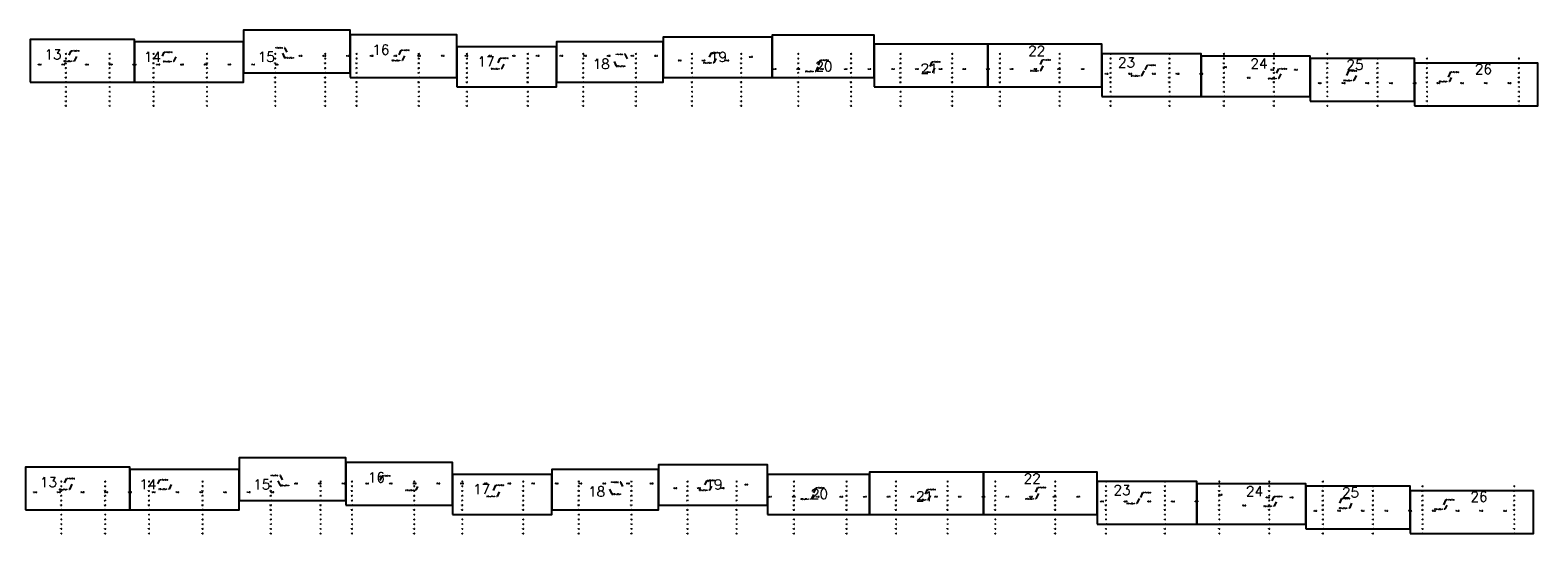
# Model space of a CAD drawing. Extents: x 137283 to 420079, y 25315 to 147659.
# Tile 2 of 10: x 164177 to 195977, y 25710 to 36340. Entities that reach past the tile are written whole.
import ezdxf
from ezdxf.enums import TextEntityAlignment as Align

# ---------------------------------------------------------------- set-up
doc = ezdxf.new("R2010")
doc.units = 0
doc.header["$MEASUREMENT"] = 0
doc.layers.add('mview-prof', color=2, linetype='Continuous', plot=False)
doc.layers.add('st-prof', color=5, linetype='Continuous')
doc.styles.add('Annotation', font='romans.shx', dxfattribs={"oblique": 12})
doc.styles.add('L140', font='ROMANSM.shx', dxfattribs={"height": 7})
doc.dimstyles.new('HDL', dxfattribs={"dimtxt": 0.1, "dimasz": 0.1875, "dimexe": 0.0625, "dimexo": 0.0625, "dimgap": 0.0625, "dimtad": 1, "dimzin": 0, "dimdsep": 46, "dimtxsty": 'Annotation', "dimcen": 0.09, "dimclrd": 256, "dimclre": 256, "dimclrt": 2, "dimadec": 0, "dimazin": 0, "dimtfac": 1, "dimtmove": 0, "dimatfit": 3, "dimfxl": 1, "dimtolj": 1, "dimtzin": 0, "dimlwd": -1, "dimlwe": -1, "dimarcsym": 0})

msp = doc.modelspace()

# ---------------------------------------------------------------- linework, layer by layer
at = {"layer": 'mview-prof', "flags": 128}
for points in [[(168677, 35440), (170927, 35440), (170927, 36340), (168677, 36340)], [(164177, 35240), (166377, 35240), (166377, 36140), (164177, 36140)], [(166377, 35240), (168677, 35240), (168677, 36090), (166377, 36090)], [(170927, 35340), (173177, 35340), (173177, 36240), (170927, 36240)], [(173177, 35140), (175277, 35140), (175277, 35990), (173177, 35990)], [(175277, 35240), (177527, 35240), (177527, 36090), (175277, 36090)], [(177527, 35340), (179827, 35340), (179827, 36190), (177527, 36190)], [(179827, 35340), (181977, 35340), (181977, 36230), (179827, 36230)], [(181977, 35140), (184377, 35140), (184377, 36040), (181977, 36040)], [(184377, 35140), (186777, 35140), (186777, 36040), (184377, 36040)], [(186777, 34940), (188877, 34940), (188877, 35840), (186777, 35840)], [(188877, 34940), (191177, 34940), (191177, 35790), (188877, 35790)], [(191177, 34840), (193377, 34840), (193377, 35740), (191177, 35740)], [(193377, 34740), (195977, 34740), (195977, 35640), (193377, 35640)], [(164082, 26215), (166282, 26215), (166282, 27115), (164082, 27115)], [(166282, 26215), (168582, 26215), (168582, 27065), (166282, 27065)], [(168582, 26415), (170832, 26415), (170832, 27315), (168582, 27315)], [(170832, 26315), (173082, 26315), (173082, 27215), (170832, 27215)], [(175182, 26215), (177432, 26215), (177432, 27065), (175182, 27065)], [(177432, 26315), (179732, 26315), (179732, 27165), (177432, 27165)], [(173082, 26115), (175182, 26115), (175182, 26965), (173082, 26965)], [(179732, 26115), (181882, 26115), (181882, 26965), (179732, 26965)], [(181882, 26115), (184282, 26115), (184282, 27015), (181882, 27015)], [(184282, 26115), (186682, 26115), (186682, 27015), (184282, 27015)], [(186682, 25915), (188782, 25915), (188782, 26815), (186682, 26815)], [(188782, 25915), (191082, 25915), (191082, 26765), (188782, 26765)], [(191082, 25815), (193282, 25815), (193282, 26715), (191082, 26715)], [(193282, 25715), (195882, 25715), (195882, 26615), (193282, 26615)]]:
    msp.add_lwpolyline(points, close=True, dxfattribs=at)

# ---------------------------------------------------------------- texts
at = {"layer": 'mview-prof', "style": 'L140'}
for s, height, p in [('13', 210, (164659, 35826)), ('16', 210, (171574, 35926)), ('22', 210, (185407, 35902)), ('270+00', 13.1, (164377, 35613)), ('270+00', 13.1, (164377, 35613)), ('275+00', 13.1, (164877, 35613)), ('275+00', 13.1, (164877, 35613)), ('320', 13.1, (164927, 35840)), ('300', 13.1, (164927, 35740)), ('280', 13.1, (164927, 35640)), ('280+00', 13.1, (165377, 35613)), ('320', 13.1, (165851, 35840)), ('300', 13.1, (165851, 35740)), ('280', 13.1, (165851, 35640)), ('285+00', 13.1, (165877, 35613)), ('290+00', 13.1, (166377, 35613)), ('14', 210, (166757, 35779)), ('320', 13.1, (166776, 35840)), ('300', 13.1, (166776, 35740)), ('280', 13.1, (166776, 35640)), ('295+00', 13.1, (166877, 35613)), ('300+00', 13.1, (167377, 35613)), ('305+00', 13.1, (167877, 35613)), ('320', 13.1, (167905, 35840)), ('300', 13.1, (167905, 35740)), ('280', 13.1, (167905, 35640)), ('310+00', 13.1, (168377, 35613)), ('315+00', 13.1, (168877, 35613)), ('15', 210, (169157, 35776)), ('320', 13.1, (169345, 35840)), ('300', 13.1, (169345, 35740)), ('280', 13.1, (169345, 35640)), ('320+00', 13.1, (169377, 35613)), ('325+00', 13.1, (169877, 35797)), ('330+00', 13.1, (170377, 35797)), ('320', 13.1, (170398, 35840)), ('300', 13.1, (170398, 35740)), ('280', 13.1, (170398, 35640)), ('335+00', 13.1, (170877, 35797)), ('320', 13.1, (171058, 35840)), ('300', 13.1, (171058, 35740)), ('280', 13.1, (171058, 35640)), ('340+00', 13.1, (171377, 35797)), ('345+00', 13.1, (171877, 35797)), ('350+00', 13.1, (172377, 35797)), ('320', 13.1, (172371, 35840)), ('300', 13.1, (172371, 35740)), ('280', 13.1, (172371, 35640)), ('355+00', 13.1, (172877, 35797)), ('360+00', 13.1, (173377, 35797)), ('320', 13.1, (173386, 35840)), ('300', 13.1, (173386, 35740)), ('280', 13.1, (173386, 35640)), ('17', 210, (173793, 35676)), ('365+00', 13.1, (173877, 35797)), ('370+00', 13.1, (174377, 35797)), ('320', 13.1, (174670, 35840)), ('300', 13.1, (174670, 35740)), ('280', 13.1, (174670, 35640)), ('375+00', 13.1, (174877, 35797)), ('380+00', 13.1, (175377, 35797)), ('320', 13.1, (175840, 35840)), ('300', 13.1, (175840, 35740)), ('280', 13.1, (175840, 35640)), ('385+00', 13.1, (175877, 35797)), ('18', 210, (176221, 35626)), ('390+00', 13.1, (176377, 35797)), ('395+00', 13.1, (176877, 35797)), ('320', 13.1, (176951, 35840)), ('300', 13.1, (176951, 35740)), ('280', 13.1, (176951, 35640)), ('400+00', 13.1, (177377, 35797)), ('405+00', 13.1, (177877, 35699)), ('320', 13.1, (178133, 35840)), ('300', 13.1, (178133, 35740)), ('280', 13.1, (178133, 35640)), ('410+00', 13.1, (178377, 35699)), ('19', 210, (178695, 35776)), ('415+00', 13.1, (178877, 35699)), ('320', 13.1, (179172, 35840)), ('300', 13.1, (179172, 35740)), ('280', 13.1, (179172, 35640)), ('420+00', 13.1, (179377, 35774)), ('320', 13.1, (180378, 35840)), ('300', 13.1, (180378, 35740)), ('280', 13.1, (180378, 35640)), ('20', 210, (180920, 35576)), ('320', 13.1, (181489, 35840)), ('300', 13.1, (181489, 35740)), ('280', 13.1, (181489, 35640)), ('320', 13.1, (182531, 35840)), ('300', 13.1, (182531, 35740)), ('280', 13.1, (182531, 35640)), ('21', 210, (183138, 35526)), ('320', 13.1, (183622, 35840)), ('300', 13.1, (183622, 35740)), ('280', 13.1, (183622, 35640)), ('320', 13.1, (184628, 35840)), ('300', 13.1, (184628, 35740)), ('280', 13.1, (184628, 35640)), ('320', 13.1, (185889, 35840)), ('300', 13.1, (185889, 35740)), ('280', 13.1, (185889, 35640)), ('320', 13.1, (186962, 35840)), ('300', 13.1, (186962, 35740)), ('280', 13.1, (186962, 35640)), ('23', 210, (187302, 35658)), ('320', 13.1, (188204, 35840)), ('300', 13.1, (188204, 35740)), ('280', 13.1, (188204, 35640)), ('320', 13.1, (189352, 35840)), ('300', 13.1, (189352, 35740)), ('280', 13.1, (189352, 35640)), ('24', 210, (190096, 35633)), ('320', 13.1, (190406, 35840)), ('300', 13.1, (190406, 35740)), ('280', 13.1, (190406, 35640)), ('320', 13.1, (191535, 35840)), ('300', 13.1, (191535, 35740)), ('280', 13.1, (191535, 35640)), ('25', 210, (192121, 35610)), ('300', 13.1, (192592, 35740)), ('280', 13.1, (192592, 35640)), ('300', 13.1, (193636, 35740)), ('280', 13.1, (193636, 35640)), ('26', 210, (194830, 35518)), ('300', 13.1, (195574, 35740)), ('280', 13.1, (195574, 35640)), ('260', 13.1, (164927, 35540)), ('240', 13.1, (164927, 35440)), ('220', 13.1, (164927, 35340)), ('260', 13.1, (165851, 35540)), ('240', 13.1, (165851, 35440)), ('220', 13.1, (165851, 35340)), ('260', 13.1, (166776, 35540)), ('240', 13.1, (166776, 35440)), ('220', 13.1, (166776, 35340)), ('260', 13.1, (167905, 35540)), ('240', 13.1, (167905, 35440)), ('220', 13.1, (167905, 35340)), ('260', 13.1, (169345, 35540)), ('240', 13.1, (169345, 35440)), ('220', 13.1, (169345, 35340)), ('260', 13.1, (170398, 35540)), ('240', 13.1, (170398, 35440)), ('220', 13.1, (170398, 35340)), ('260', 13.1, (171058, 35540)), ('240', 13.1, (171058, 35440)), ('220', 13.1, (171058, 35340)), ('260', 13.1, (172371, 35540)), ('240', 13.1, (172371, 35440)), ('220', 13.1, (172371, 35340)), ('260', 13.1, (173386, 35540)), ('240', 13.1, (173386, 35440)), ('220', 13.1, (173386, 35340)), ('260', 13.1, (174670, 35540)), ('240', 13.1, (174670, 35440)), ('220', 13.1, (174670, 35340)), ('260', 13.1, (175840, 35540)), ('240', 13.1, (175840, 35440)), ('220', 13.1, (175840, 35340)), ('260', 13.1, (176951, 35540)), ('240', 13.1, (176951, 35440)), ('220', 13.1, (176951, 35340)), ('260', 13.1, (178133, 35540)), ('240', 13.1, (178133, 35440)), ('220', 13.1, (178133, 35340)), ('260', 13.1, (179172, 35540)), ('240', 13.1, (179172, 35440)), ('220', 13.1, (179172, 35340)), ('425+00', 13.1, (179877, 35519)), ('430+00', 13.1, (180377, 35519)), ('260', 13.1, (180378, 35540)), ('240', 13.1, (180378, 35440)), ('220', 13.1, (180378, 35340)), ('435+00', 13.1, (180877, 35519)), ('440+00', 13.1, (181377, 35519)), ('260', 13.1, (181489, 35540)), ('240', 13.1, (181489, 35440)), ('220', 13.1, (181489, 35340)), ('445+00', 13.1, (181877, 35519)), ('450+00', 13.1, (182377, 35519)), ('260', 13.1, (182531, 35540)), ('240', 13.1, (182531, 35440)), ('220', 13.1, (182531, 35340)), ('455+00', 13.1, (182877, 35519)), ('460+00', 13.1, (183377, 35519)), ('260', 13.1, (183622, 35540)), ('240', 13.1, (183622, 35440)), ('220', 13.1, (183622, 35340)), ('465+00', 13.1, (183877, 35519)), ('470+00', 13.1, (184377, 35519)), ('260', 13.1, (184628, 35540)), ('240', 13.1, (184628, 35440)), ('220', 13.1, (184628, 35340)), ('475+00', 13.1, (184877, 35519)), ('480+00', 13.1, (185377, 35519)), ('485+00', 13.1, (185877, 35519)), ('260', 13.1, (185889, 35540)), ('240', 13.1, (185889, 35440)), ('220', 13.1, (185889, 35340)), ('490+00', 13.1, (186377, 35519)), ('495+00', 13.1, (186877, 35418)), ('260', 13.1, (186962, 35540)), ('240', 13.1, (186962, 35440)), ('220', 13.1, (186962, 35340)), ('500+00', 13.1, (187377, 35418)), ('505+00', 13.1, (187877, 35418)), ('260', 13.1, (188204, 35540)), ('240', 13.1, (188204, 35440)), ('220', 13.1, (188204, 35340)), ('510+00', 13.1, (188377, 35418)), ('515+00', 13.1, (188877, 35418)), ('260', 13.1, (189352, 35540)), ('240', 13.1, (189352, 35440)), ('220', 13.1, (189352, 35340)), ('520+00', 13.1, (189377, 35560)), ('525+00', 13.1, (189877, 35333)), ('530+00', 13.1, (190377, 35503)), ('260', 13.1, (190406, 35540)), ('240', 13.1, (190406, 35440)), ('220', 13.1, (190406, 35340)), ('535+00', 13.1, (190877, 35503)), ('260', 13.1, (191535, 35540)), ('240', 13.1, (191535, 35440)), ('220', 13.1, (191535, 35340)), ('260', 13.1, (192592, 35540)), ('240', 13.1, (192592, 35440)), ('220', 13.1, (192592, 35340)), ('260', 13.1, (193636, 35540)), ('240', 13.1, (193636, 35440)), ('220', 13.1, (193636, 35340)), ('260', 13.1, (195574, 35540)), ('240', 13.1, (195574, 35440)), ('220', 13.1, (195574, 35340)), ('200', 13.1, (164927, 35240)), ('180', 13.1, (164927, 35140)), ('160', 13.1, (164927, 35040)), ('200', 13.1, (165851, 35240)), ('180', 13.1, (165851, 35140)), ('160', 13.1, (165851, 35040)), ('200', 13.1, (166776, 35240)), ('180', 13.1, (166776, 35140)), ('160', 13.1, (166776, 35040)), ('200', 13.1, (167905, 35240)), ('180', 13.1, (167905, 35140)), ('160', 13.1, (167905, 35040)), ('200', 13.1, (169345, 35240)), ('180', 13.1, (169345, 35140)), ('160', 13.1, (169345, 35040)), ('200', 13.1, (170398, 35240)), ('180', 13.1, (170398, 35140)), ('160', 13.1, (170398, 35040)), ('200', 13.1, (171058, 35240)), ('180', 13.1, (171058, 35140)), ('160', 13.1, (171058, 35040)), ('200', 13.1, (172371, 35240)), ('180', 13.1, (172371, 35140)), ('160', 13.1, (172371, 35040)), ('200', 13.1, (173386, 35240)), ('180', 13.1, (173386, 35140)), ('160', 13.1, (173386, 35040)), ('200', 13.1, (174670, 35240)), ('180', 13.1, (174670, 35140)), ('160', 13.1, (174670, 35040)), ('200', 13.1, (175840, 35240)), ('180', 13.1, (175840, 35140)), ('160', 13.1, (175840, 35040)), ('200', 13.1, (176951, 35240)), ('180', 13.1, (176951, 35140)), ('160', 13.1, (176951, 35040)), ('200', 13.1, (178133, 35240)), ('180', 13.1, (178133, 35140)), ('160', 13.1, (178133, 35040)), ('200', 13.1, (179172, 35240)), ('180', 13.1, (179172, 35140)), ('160', 13.1, (179172, 35040)), ('200', 13.1, (180378, 35240)), ('180', 13.1, (180378, 35140)), ('160', 13.1, (180378, 35040)), ('200', 13.1, (181489, 35240)), ('180', 13.1, (181489, 35140)), ('160', 13.1, (181489, 35040)), ('200', 13.1, (182531, 35240)), ('180', 13.1, (182531, 35140)), ('160', 13.1, (182531, 35040)), ('200', 13.1, (183622, 35240)), ('180', 13.1, (183622, 35140)), ('160', 13.1, (183622, 35040)), ('200', 13.1, (184628, 35240)), ('180', 13.1, (184628, 35140)), ('160', 13.1, (184628, 35040)), ('200', 13.1, (185889, 35240)), ('180', 13.1, (185889, 35140)), ('160', 13.1, (185889, 35040)), ('200', 13.1, (186962, 35240)), ('180', 13.1, (186962, 35140)), ('160', 13.1, (186962, 35040)), ('200', 13.1, (188204, 35240)), ('180', 13.1, (188204, 35140)), ('160', 13.1, (188204, 35040)), ('200', 13.1, (189352, 35240)), ('180', 13.1, (189352, 35140)), ('160', 13.1, (189352, 35040)), ('200', 13.1, (190406, 35240)), ('180', 13.1, (190406, 35140)), ('160', 13.1, (190406, 35040)), ('540+00', 13.1, (191377, 35220)), ('200', 13.1, (191535, 35240)), ('180', 13.1, (191535, 35140)), ('160', 13.1, (191535, 35040)), ('545+00', 13.1, (191877, 35220)), ('550+00', 13.1, (192377, 35220)), ('200', 13.1, (192592, 35240)), ('180', 13.1, (192592, 35140)), ('160', 13.1, (192592, 35040)), ('555+00', 13.1, (192877, 35220)), ('560+00', 13.1, (193377, 35220)), ('200', 13.1, (193636, 35240)), ('180', 13.1, (193636, 35140)), ('160', 13.1, (193636, 35040)), ('565+00', 13.1, (193877, 35220)), ('570+00', 13.1, (194377, 35220)), ('575+00', 13.1, (194877, 35220)), ('580+00', 13.1, (195377, 35220)), ('200', 13.1, (195574, 35240)), ('180', 13.1, (195574, 35140)), ('160', 13.1, (195574, 35040)), ('140', 13.1, (164927, 34940)), ('120', 13.1, (164927, 34840)), ('100', 13.1, (164927, 34740)), ('140', 13.1, (165851, 34940)), ('120', 13.1, (165851, 34840)), ('100', 13.1, (165851, 34740)), ('140', 13.1, (166776, 34940)), ('120', 13.1, (166776, 34840)), ('100', 13.1, (166776, 34740)), ('140', 13.1, (167905, 34940)), ('120', 13.1, (167905, 34840)), ('100', 13.1, (167905, 34740)), ('140', 13.1, (169345, 34940)), ('120', 13.1, (169345, 34840)), ('100', 13.1, (169345, 34740)), ('140', 13.1, (170398, 34940)), ('120', 13.1, (170398, 34840)), ('100', 13.1, (170398, 34740)), ('140', 13.1, (171058, 34940)), ('120', 13.1, (171058, 34840)), ('100', 13.1, (171058, 34740)), ('140', 13.1, (172371, 34940)), ('120', 13.1, (172371, 34840)), ('100', 13.1, (172371, 34740)), ('140', 13.1, (173386, 34940)), ('120', 13.1, (173386, 34840)), ('100', 13.1, (173386, 34740)), ('140', 13.1, (174670, 34940)), ('120', 13.1, (174670, 34840)), ('100', 13.1, (174670, 34740)), ('140', 13.1, (175840, 34940)), ('120', 13.1, (175840, 34840)), ('100', 13.1, (175840, 34740)), ('140', 13.1, (176951, 34940)), ('120', 13.1, (176951, 34840)), ('100', 13.1, (176951, 34740)), ('140', 13.1, (178133, 34940)), ('120', 13.1, (178133, 34840)), ('100', 13.1, (178133, 34740)), ('140', 13.1, (179172, 34940)), ('120', 13.1, (179172, 34840)), ('100', 13.1, (179172, 34740)), ('140', 13.1, (180378, 34940)), ('120', 13.1, (180378, 34840)), ('100', 13.1, (180378, 34740)), ('140', 13.1, (181489, 34940)), ('120', 13.1, (181489, 34840)), ('100', 13.1, (181489, 34740)), ('140', 13.1, (182531, 34940)), ('120', 13.1, (182531, 34840)), ('100', 13.1, (182531, 34740)), ('140', 13.1, (183622, 34940)), ('120', 13.1, (183622, 34840)), ('100', 13.1, (183622, 34740)), ('140', 13.1, (184628, 34940)), ('120', 13.1, (184628, 34840)), ('100', 13.1, (184628, 34740)), ('140', 13.1, (185889, 34940)), ('120', 13.1, (185889, 34840)), ('100', 13.1, (185889, 34740)), ('140', 13.1, (186962, 34940)), ('120', 13.1, (186962, 34840)), ('100', 13.1, (186962, 34740)), ('140', 13.1, (188204, 34940)), ('120', 13.1, (188204, 34840)), ('100', 13.1, (188204, 34740)), ('140', 13.1, (189352, 34940)), ('120', 13.1, (189352, 34840)), ('100', 13.1, (189352, 34740)), ('140', 13.1, (190406, 34940)), ('120', 13.1, (190406, 34840)), ('100', 13.1, (190406, 34740)), ('140', 13.1, (191535, 34940)), ('120', 13.1, (191535, 34840)), ('100', 13.1, (191535, 34740)), ('140', 13.1, (192592, 34940)), ('120', 13.1, (192592, 34840)), ('100', 13.1, (192592, 34740)), ('140', 13.1, (193636, 34940)), ('120', 13.1, (193636, 34840)), ('100', 13.1, (193636, 34740)), ('140', 13.1, (195574, 34940)), ('120', 13.1, (195574, 34840)), ('100', 13.1, (195574, 34740)), ('16', 210, (171479, 26902)), ('13', 210, (164563, 26802)), ('320', 13.1, (164832, 26815)), ('300', 13.1, (164832, 26715)), ('320', 13.1, (165756, 26815)), ('300', 13.1, (165756, 26715)), ('14', 210, (166661, 26755)), ('320', 13.1, (166681, 26815)), ('300', 13.1, (166681, 26715)), ('320', 13.1, (167810, 26815)), ('300', 13.1, (167810, 26715)), ('15', 210, (169061, 26752)), ('320', 13.1, (169250, 26815)), ('300', 13.1, (169250, 26715)), ('325+00', 13.1, (169782, 26772)), ('330+00', 13.1, (170282, 26772)), ('320', 13.1, (170303, 26815)), ('300', 13.1, (170303, 26715)), ('335+00', 13.1, (170782, 26772)), ('320', 13.1, (170962, 26815)), ('300', 13.1, (170962, 26715)), ('340+00', 13.1, (171282, 26772)), ('345+00', 13.1, (171782, 26772)), ('350+00', 13.1, (172282, 26772)), ('320', 13.1, (172276, 26815)), ('300', 13.1, (172276, 26715)), ('355+00', 13.1, (172782, 26772)), ('360+00', 13.1, (173282, 26772)), ('320', 13.1, (173291, 26815)), ('300', 13.1, (173291, 26715)), ('17', 210, (173697, 26652)), ('365+00', 13.1, (173782, 26772)), ('370+00', 13.1, (174282, 26772)), ('320', 13.1, (174575, 26815)), ('300', 13.1, (174575, 26715)), ('375+00', 13.1, (174782, 26772)), ('380+00', 13.1, (175282, 26772)), ('320', 13.1, (175745, 26815)), ('300', 13.1, (175745, 26715)), ('385+00', 13.1, (175782, 26772)), ('18', 210, (176126, 26602)), ('390+00', 13.1, (176282, 26772)), ('395+00', 13.1, (176782, 26772)), ('320', 13.1, (176856, 26815)), ('300', 13.1, (176856, 26715)), ('400+00', 13.1, (177282, 26772)), ('320', 13.1, (178038, 26815)), ('300', 13.1, (178038, 26715)), ('19', 210, (178599, 26752)), ('320', 13.1, (179077, 26815)), ('300', 13.1, (179077, 26715)), ('420+00', 13.1, (179282, 26749)), ('320', 13.1, (180283, 26815)), ('300', 13.1, (180283, 26715)), ('320', 13.1, (181394, 26815)), ('300', 13.1, (181394, 26715)), ('320', 13.1, (182436, 26815)), ('300', 13.1, (182436, 26715)), ('320', 13.1, (183527, 26815)), ('300', 13.1, (183527, 26715)), ('320', 13.1, (184533, 26815)), ('300', 13.1, (184533, 26715)), ('22', 210, (185312, 26877)), ('320', 13.1, (185794, 26815)), ('300', 13.1, (185794, 26715)), ('320', 13.1, (186867, 26815)), ('300', 13.1, (186867, 26715)), ('23', 210, (187207, 26633)), ('320', 13.1, (188109, 26815)), ('300', 13.1, (188109, 26715)), ('320', 13.1, (189257, 26815)), ('300', 13.1, (189257, 26715)), ('24', 210, (190000, 26608)), ('320', 13.1, (190310, 26815)), ('300', 13.1, (190310, 26715)), ('320', 13.1, (191439, 26815)), ('300', 13.1, (191439, 26715)), ('25', 210, (192026, 26585)), ('300', 13.1, (192496, 26715)), ('300', 13.1, (193541, 26715)), ('300', 13.1, (195479, 26715)), ('270+00', 13.1, (164282, 26588)), ('270+00', 13.1, (164282, 26588)), ('275+00', 13.1, (164782, 26588)), ('275+00', 13.1, (164782, 26588)), ('280', 13.1, (164832, 26615)), ('260', 13.1, (164832, 26515)), ('240', 13.1, (164832, 26415)), ('280+00', 13.1, (165282, 26588)), ('280', 13.1, (165756, 26615)), ('260', 13.1, (165756, 26515)), ('240', 13.1, (165756, 26415)), ('285+00', 13.1, (165782, 26588)), ('290+00', 13.1, (166282, 26588)), ('280', 13.1, (166681, 26615)), ('260', 13.1, (166681, 26515)), ('240', 13.1, (166681, 26415)), ('295+00', 13.1, (166782, 26588)), ('300+00', 13.1, (167282, 26588)), ('305+00', 13.1, (167782, 26588)), ('280', 13.1, (167810, 26615)), ('260', 13.1, (167810, 26515)), ('240', 13.1, (167810, 26415)), ('310+00', 13.1, (168282, 26588)), ('315+00', 13.1, (168782, 26588)), ('280', 13.1, (169250, 26615)), ('260', 13.1, (169250, 26515)), ('240', 13.1, (169250, 26415)), ('320+00', 13.1, (169282, 26588)), ('280', 13.1, (170303, 26615)), ('260', 13.1, (170303, 26515)), ('240', 13.1, (170303, 26415)), ('280', 13.1, (170962, 26615)), ('260', 13.1, (170962, 26515)), ('240', 13.1, (170962, 26415)), ('280', 13.1, (172276, 26615)), ('260', 13.1, (172276, 26515)), ('240', 13.1, (172276, 26415)), ('280', 13.1, (173291, 26615)), ('260', 13.1, (173291, 26515)), ('240', 13.1, (173291, 26415)), ('280', 13.1, (174575, 26615)), ('260', 13.1, (174575, 26515)), ('240', 13.1, (174575, 26415)), ('280', 13.1, (175745, 26615)), ('260', 13.1, (175745, 26515)), ('240', 13.1, (175745, 26415)), ('280', 13.1, (176856, 26615)), ('260', 13.1, (176856, 26515)), ('240', 13.1, (176856, 26415)), ('405+00', 13.1, (177782, 26674)), ('280', 13.1, (178038, 26615)), ('260', 13.1, (178038, 26515)), ('240', 13.1, (178038, 26415)), ('410+00', 13.1, (178282, 26674)), ('415+00', 13.1, (178782, 26674)), ('280', 13.1, (179077, 26615)), ('260', 13.1, (179077, 26515)), ('240', 13.1, (179077, 26415)), ('425+00', 13.1, (179782, 26494)), ('430+00', 13.1, (180282, 26494)), ('280', 13.1, (180283, 26615)), ('260', 13.1, (180283, 26515)), ('240', 13.1, (180283, 26415)), ('20', 210, (180825, 26552)), ('435+00', 13.1, (180782, 26494)), ('440+00', 13.1, (181282, 26494)), ('280', 13.1, (181394, 26615)), ('260', 13.1, (181394, 26515)), ('240', 13.1, (181394, 26415)), ('445+00', 13.1, (181782, 26494)), ('450+00', 13.1, (182282, 26494)), ('280', 13.1, (182436, 26615)), ('260', 13.1, (182436, 26515)), ('240', 13.1, (182436, 26415)), ('455+00', 13.1, (182782, 26494)), ('21', 210, (183042, 26502)), ('460+00', 13.1, (183282, 26494)), ('280', 13.1, (183527, 26615)), ('260', 13.1, (183527, 26515)), ('240', 13.1, (183527, 26415)), ('465+00', 13.1, (183782, 26494)), ('470+00', 13.1, (184282, 26494)), ('280', 13.1, (184533, 26615)), ('260', 13.1, (184533, 26515)), ('240', 13.1, (184533, 26415)), ('475+00', 13.1, (184782, 26494)), ('480+00', 13.1, (185282, 26494)), ('485+00', 13.1, (185782, 26494)), ('280', 13.1, (185794, 26615)), ('260', 13.1, (185794, 26515)), ('240', 13.1, (185794, 26415)), ('490+00', 13.1, (186282, 26494)), ('495+00', 13.1, (186782, 26394)), ('280', 13.1, (186867, 26615)), ('260', 13.1, (186867, 26515)), ('240', 13.1, (186867, 26415)), ('500+00', 13.1, (187282, 26394)), ('505+00', 13.1, (187782, 26394)), ('280', 13.1, (188109, 26615)), ('260', 13.1, (188109, 26515)), ('240', 13.1, (188109, 26415)), ('510+00', 13.1, (188282, 26394)), ('515+00', 13.1, (188782, 26394)), ('280', 13.1, (189257, 26615)), ('260', 13.1, (189257, 26515)), ('240', 13.1, (189257, 26415)), ('520+00', 13.1, (189282, 26535)), ('530+00', 13.1, (190282, 26479)), ('280', 13.1, (190310, 26615)), ('260', 13.1, (190310, 26515)), ('240', 13.1, (190310, 26415)), ('535+00', 13.1, (190782, 26479)), ('280', 13.1, (191439, 26615)), ('260', 13.1, (191439, 26515)), ('240', 13.1, (191439, 26415)), ('280', 13.1, (192496, 26615)), ('260', 13.1, (192496, 26515)), ('240', 13.1, (192496, 26415)), ('280', 13.1, (193541, 26615)), ('260', 13.1, (193541, 26515)), ('240', 13.1, (193541, 26415)), ('26', 210, (194735, 26493)), ('280', 13.1, (195479, 26615)), ('260', 13.1, (195479, 26515)), ('240', 13.1, (195479, 26415)), ('220', 13.1, (164832, 26315)), ('200', 13.1, (164832, 26215)), ('180', 13.1, (164832, 26115)), ('220', 13.1, (165756, 26315)), ('200', 13.1, (165756, 26215)), ('180', 13.1, (165756, 26115)), ('220', 13.1, (166681, 26315)), ('200', 13.1, (166681, 26215)), ('180', 13.1, (166681, 26115)), ('220', 13.1, (167810, 26315)), ('200', 13.1, (167810, 26215)), ('180', 13.1, (167810, 26115)), ('220', 13.1, (169250, 26315)), ('200', 13.1, (169250, 26215)), ('180', 13.1, (169250, 26115)), ('220', 13.1, (170303, 26315)), ('200', 13.1, (170303, 26215)), ('180', 13.1, (170303, 26115)), ('220', 13.1, (170962, 26315)), ('200', 13.1, (170962, 26215)), ('180', 13.1, (170962, 26115)), ('220', 13.1, (172276, 26315)), ('200', 13.1, (172276, 26215)), ('180', 13.1, (172276, 26115)), ('220', 13.1, (173291, 26315)), ('200', 13.1, (173291, 26215)), ('180', 13.1, (173291, 26115)), ('220', 13.1, (174575, 26315)), ('200', 13.1, (174575, 26215)), ('180', 13.1, (174575, 26115)), ('220', 13.1, (175745, 26315)), ('200', 13.1, (175745, 26215)), ('180', 13.1, (175745, 26115)), ('220', 13.1, (176856, 26315)), ('200', 13.1, (176856, 26215)), ('180', 13.1, (176856, 26115)), ('220', 13.1, (178038, 26315)), ('200', 13.1, (178038, 26215)), ('180', 13.1, (178038, 26115)), ('220', 13.1, (179077, 26315)), ('200', 13.1, (179077, 26215)), ('180', 13.1, (179077, 26115)), ('220', 13.1, (180283, 26315)), ('200', 13.1, (180283, 26215)), ('180', 13.1, (180283, 26115)), ('220', 13.1, (181394, 26315)), ('200', 13.1, (181394, 26215)), ('180', 13.1, (181394, 26115)), ('220', 13.1, (182436, 26315)), ('200', 13.1, (182436, 26215)), ('180', 13.1, (182436, 26115)), ('220', 13.1, (183527, 26315)), ('200', 13.1, (183527, 26215)), ('180', 13.1, (183527, 26115)), ('220', 13.1, (184533, 26315)), ('200', 13.1, (184533, 26215)), ('180', 13.1, (184533, 26115)), ('220', 13.1, (185794, 26315)), ('200', 13.1, (185794, 26215)), ('180', 13.1, (185794, 26115)), ('220', 13.1, (186867, 26315)), ('200', 13.1, (186867, 26215)), ('180', 13.1, (186867, 26115)), ('220', 13.1, (188109, 26315)), ('200', 13.1, (188109, 26215)), ('180', 13.1, (188109, 26115)), ('220', 13.1, (189257, 26315)), ('200', 13.1, (189257, 26215)), ('180', 13.1, (189257, 26115)), ('525+00', 13.1, (189782, 26308)), ('220', 13.1, (190310, 26315)), ('200', 13.1, (190310, 26215)), ('180', 13.1, (190310, 26115)), ('540+00', 13.1, (191282, 26195)), ('220', 13.1, (191439, 26315)), ('200', 13.1, (191439, 26215)), ('180', 13.1, (191439, 26115)), ('545+00', 13.1, (191782, 26195)), ('550+00', 13.1, (192282, 26195)), ('220', 13.1, (192496, 26315)), ('200', 13.1, (192496, 26215)), ('180', 13.1, (192496, 26115)), ('555+00', 13.1, (192782, 26195)), ('560+00', 13.1, (193282, 26195)), ('220', 13.1, (193541, 26315)), ('200', 13.1, (193541, 26215)), ('180', 13.1, (193541, 26115)), ('565+00', 13.1, (193782, 26195)), ('570+00', 13.1, (194282, 26195)), ('575+00', 13.1, (194782, 26195)), ('580+00', 13.1, (195282, 26195)), ('220', 13.1, (195479, 26315)), ('200', 13.1, (195479, 26215)), ('180', 13.1, (195479, 26115)), ('160', 13.1, (164832, 26015)), ('140', 13.1, (164832, 25915)), ('120', 13.1, (164832, 25815)), ('160', 13.1, (165756, 26015)), ('140', 13.1, (165756, 25915)), ('120', 13.1, (165756, 25815)), ('160', 13.1, (166681, 26015)), ('140', 13.1, (166681, 25915)), ('120', 13.1, (166681, 25815)), ('160', 13.1, (167810, 26015)), ('140', 13.1, (167810, 25915)), ('120', 13.1, (167810, 25815)), ('160', 13.1, (169250, 26015)), ('140', 13.1, (169250, 25915)), ('120', 13.1, (169250, 25815)), ('160', 13.1, (170303, 26015)), ('140', 13.1, (170303, 25915)), ('120', 13.1, (170303, 25815)), ('160', 13.1, (170962, 26015)), ('140', 13.1, (170962, 25915)), ('120', 13.1, (170962, 25815)), ('160', 13.1, (172276, 26015)), ('140', 13.1, (172276, 25915)), ('120', 13.1, (172276, 25815)), ('160', 13.1, (173291, 26015)), ('140', 13.1, (173291, 25915)), ('120', 13.1, (173291, 25815)), ('160', 13.1, (174575, 26015)), ('140', 13.1, (174575, 25915)), ('120', 13.1, (174575, 25815)), ('160', 13.1, (175745, 26015)), ('140', 13.1, (175745, 25915)), ('120', 13.1, (175745, 25815)), ('160', 13.1, (176856, 26015)), ('140', 13.1, (176856, 25915)), ('120', 13.1, (176856, 25815)), ('160', 13.1, (178038, 26015)), ('140', 13.1, (178038, 25915)), ('120', 13.1, (178038, 25815)), ('160', 13.1, (179077, 26015)), ('140', 13.1, (179077, 25915)), ('120', 13.1, (179077, 25815)), ('160', 13.1, (180283, 26015)), ('140', 13.1, (180283, 25915)), ('120', 13.1, (180283, 25815)), ('160', 13.1, (181394, 26015)), ('140', 13.1, (181394, 25915)), ('120', 13.1, (181394, 25815)), ('160', 13.1, (182436, 26015)), ('140', 13.1, (182436, 25915)), ('120', 13.1, (182436, 25815)), ('160', 13.1, (183527, 26015)), ('140', 13.1, (183527, 25915)), ('120', 13.1, (183527, 25815)), ('160', 13.1, (184533, 26015)), ('140', 13.1, (184533, 25915)), ('120', 13.1, (184533, 25815)), ('160', 13.1, (185794, 26015)), ('140', 13.1, (185794, 25915)), ('120', 13.1, (185794, 25815)), ('160', 13.1, (186867, 26015)), ('140', 13.1, (186867, 25915)), ('120', 13.1, (186867, 25815)), ('160', 13.1, (188109, 26015)), ('140', 13.1, (188109, 25915)), ('120', 13.1, (188109, 25815)), ('160', 13.1, (189257, 26015)), ('140', 13.1, (189257, 25915)), ('120', 13.1, (189257, 25815)), ('160', 13.1, (190310, 26015)), ('140', 13.1, (190310, 25915)), ('120', 13.1, (190310, 25815)), ('160', 13.1, (191439, 26015)), ('140', 13.1, (191439, 25915)), ('120', 13.1, (191439, 25815)), ('160', 13.1, (192496, 26015)), ('140', 13.1, (192496, 25915)), ('120', 13.1, (192496, 25815)), ('160', 13.1, (193541, 26015)), ('140', 13.1, (193541, 25915)), ('120', 13.1, (193541, 25815)), ('160', 13.1, (195479, 26015)), ('140', 13.1, (195479, 25915)), ('120', 13.1, (195479, 25815)), ('100', 13.1, (164832, 25715)), ('100', 13.1, (165756, 25715)), ('100', 13.1, (166681, 25715)), ('100', 13.1, (167810, 25715)), ('100', 13.1, (169250, 25715)), ('100', 13.1, (170303, 25715)), ('100', 13.1, (170962, 25715)), ('100', 13.1, (172276, 25715)), ('100', 13.1, (173291, 25715)), ('100', 13.1, (174575, 25715)), ('100', 13.1, (175745, 25715)), ('100', 13.1, (176856, 25715)), ('100', 13.1, (178038, 25715)), ('100', 13.1, (179077, 25715)), ('100', 13.1, (180283, 25715)), ('100', 13.1, (181394, 25715)), ('100', 13.1, (182436, 25715)), ('100', 13.1, (183527, 25715)), ('100', 13.1, (184533, 25715)), ('100', 13.1, (185794, 25715)), ('100', 13.1, (186867, 25715)), ('100', 13.1, (188109, 25715)), ('100', 13.1, (189257, 25715)), ('100', 13.1, (190310, 25715)), ('100', 13.1, (191439, 25715)), ('100', 13.1, (192496, 25715)), ('100', 13.1, (193541, 25715)), ('100', 13.1, (195479, 25715))]:
    msp.add_text(s, height=height, dxfattribs=at).set_placement(p, align=Align.MIDDLE)
at = {"layer": 'st-prof', "style": 'L140'}
for s, p in [('FINISHED GRADE', (169347, 35961)), ('ORIGINAL GROUND', (164888, 35678)), ('FINISHED GRADE', (165061, 35897)), ('ORIGINAL GROUND', (166984, 35672)), ('FINISHED GRADE', (167023, 35867)), ('ORIGINAL GROUND', (169563, 35750)), ('ORIGINAL GROUND', (171807, 35694)), ('FINISHED GRADE', (172020, 35907)), ('FINISHED GRADE', (174109, 35740)), ('FINISHED GRADE', (176524, 35822)), ('ORIGINAL GROUND', (178377, 35640)), ('FINISHED GRADE', (178566, 35857)), ('FINISHED GRADE', (180867, 35700)), ('FINISHED GRADE', (183219, 35664)), ('FINISHED GRADE', (185545, 35703)), ('ORIGINAL GROUND', (173902, 35518)), ('ORIGINAL GROUND', (176556, 35571)), ('ORIGINAL GROUND', (180528, 35463)), ('ORIGINAL GROUND', (182995, 35448)), ('ORIGINAL GROUND', (185271, 35473)), ('ORIGINAL GROUND', (187399, 35368)), ('FINISHED GRADE', (187759, 35593)), ('ORIGINAL GROUND', (190290, 35310)), ('FINISHED GRADE', (190529, 35518)), ('FINISHED GRADE', (192007, 35473)), ('FINISHED GRADE', (194158, 35449)), ('ORIGINAL GROUND', (191879, 35270)), ('ORIGINAL GROUND', (193893, 35248)), ('FINISHED GRADE', (164965, 26872)), ('FINISHED GRADE', (166928, 26842)), ('FINISHED GRADE', (169252, 26936)), ('ORIGINAL GROUND', (169467, 26725)), ('FINISHED GRADE', (171620, 26928)), ('FINISHED GRADE', (174017, 26728)), ('FINISHED GRADE', (176432, 26791)), ('FINISHED GRADE', (178471, 26832)), ('ORIGINAL GROUND', (164787, 26640)), ('ORIGINAL GROUND', (166889, 26647)), ('ORIGINAL GROUND', (172094, 26623)), ('ORIGINAL GROUND', (173807, 26494)), ('ORIGINAL GROUND', (176464, 26541)), ('ORIGINAL GROUND', (178286, 26624)), ('ORIGINAL GROUND', (180433, 26438)), ('FINISHED GRADE', (180772, 26675)), ('ORIGINAL GROUND', (182900, 26423)), ('FINISHED GRADE', (183124, 26639)), ('ORIGINAL GROUND', (185172, 26439)), ('FINISHED GRADE', (185450, 26679)), ('FINISHED GRADE', (187666, 26573)), ('FINISHED GRADE', (190434, 26493)), ('FINISHED GRADE', (191862, 26449)), ('FINISHED GRADE', (194063, 26424)), ('ORIGINAL GROUND', (187304, 26343)), ('ORIGINAL GROUND', (190195, 26285)), ('ORIGINAL GROUND', (191784, 26245)), ('ORIGINAL GROUND', (193798, 26223))]:
    msp.add_text(s, height=14, dxfattribs=at).set_placement(p)

# ---------------------------------------------------------------- leaders
at = {"layer": 'st-prof'}
for points, override in [([(169595, 35872), (169551, 35969), (169539, 35969)], {"dimscale": 100, "dimgap": 0.0625, "dimtad": 0}), ([(164999, 35808), (165043, 35905), (165056, 35905)], {"dimscale": 100, "dimtad": 0}), ([(165151, 35782), (165107, 35685), (165094, 35685)], {"dimscale": 100, "dimtad": 0}), ([(166966, 35788), (167006, 35875), (167018, 35875)], {"dimscale": 100, "dimgap": 0.0625, "dimtad": 0}), ([(167247, 35776), (167203, 35679), (167191, 35679)], {"dimscale": 100, "dimtad": 0}), ([(169500, 35854), (169544, 35757), (169556, 35757)], {"dimscale": 100, "dimtad": 0}), ([(171959, 35818), (172003, 35915), (172015, 35915)], {"dimscale": 100, "dimgap": 0.0625, "dimtad": 0}), ([(172070, 35799), (172025, 35702), (172013, 35702)], {"dimscale": 100, "dimtad": 0}), ([(174047, 35651), (174092, 35748), (174104, 35748)], {"dimscale": 100, "dimgap": 0.0625, "dimtad": 0}), ([(174165, 35623), (174121, 35526), (174109, 35526)], {"dimscale": 100, "dimtad": 0}), ([(176493, 35675), (176538, 35579), (176550, 35579)], {"dimscale": 100, "dimtad": 0}), ([(176773, 35733), (176728, 35829), (176716, 35829)], {"dimscale": 100, "dimgap": 0.0625, "dimtad": 0}), ([(178504, 35767), (178549, 35864), (178561, 35864)], {"dimscale": 100, "dimgap": 0.0625, "dimtad": 0}), ([(178640, 35744), (178595, 35647), (178583, 35647)], {"dimscale": 100, "dimtad": 0}), ([(180801, 35601), (180850, 35707), (180862, 35707)], {"dimscale": 100, "dimgap": 0.0625, "dimtad": 0}), ([(183158, 35575), (183202, 35672), (183214, 35672)], {"dimscale": 100, "dimgap": 0.0625, "dimtad": 0}), ([(185484, 35614), (185528, 35711), (185540, 35711)], {"dimscale": 100, "dimgap": 0.0625, "dimtad": 0}), ([(180791, 35567), (180747, 35470), (180735, 35470)], {"dimscale": 100, "dimtad": 0}), ([(183254, 35545), (183213, 35455), (183201, 35455)], {"dimscale": 100, "dimtad": 0}), ([(185539, 35587), (185490, 35480), (185478, 35480)], {"dimscale": 100, "dimtad": 0}), ([(187666, 35480), (187618, 35375), (187605, 35375)], {"dimscale": 100, "dimtad": 0}), ([(187697, 35503), (187741, 35600), (187753, 35600)], {"dimscale": 100, "dimgap": 0.0625, "dimtad": 0}), ([(190468, 35429), (190512, 35525), (190524, 35525)], {"dimscale": 100, "dimgap": 0.0625, "dimtad": 0}), ([(190553, 35414), (190509, 35317), (190497, 35317)], {"dimscale": 100, "dimtad": 0}), ([(191945, 35384), (191990, 35481), (192002, 35481)], {"dimscale": 100, "dimgap": 0.0625, "dimtad": 0}), ([(192145, 35380), (192097, 35277), (192085, 35277)], {"dimscale": 100, "dimtad": 0}), ([(194091, 35349), (194141, 35457), (194153, 35457)], {"dimscale": 100, "dimgap": 0.0625, "dimtad": 0}), ([(194151, 35342), (194112, 35255), (194099, 35255)], {"dimscale": 100, "dimtad": 0}), ([(164904, 26783), (164948, 26880), (164960, 26880)], {"dimscale": 100, "dimtad": 0}), ([(165056, 26757), (165006, 26648), (164993, 26648)], {"dimscale": 100, "dimtad": 0}), ([(166871, 26763), (166911, 26850), (166923, 26850)], {"dimscale": 100, "dimgap": 0.0625, "dimtad": 0}), ([(167152, 26751), (167108, 26654), (167096, 26654)], {"dimscale": 100, "dimtad": 0}), ([(169404, 26829), (169449, 26732), (169461, 26732)], {"dimscale": 100, "dimtad": 0}), ([(169500, 26847), (169456, 26944), (169443, 26944)], {"dimscale": 100, "dimgap": 0.0625, "dimtad": 0}), ([(171559, 26839), (171603, 26936), (171615, 26936)], {"dimscale": 100, "dimgap": 0.0625, "dimtad": 0}), ([(173952, 26626), (174000, 26736), (174012, 26736)], {"dimscale": 100, "dimgap": 0.0625, "dimtad": 0}), ([(176677, 26708), (176636, 26798), (176624, 26798)], {"dimscale": 100, "dimgap": 0.0625, "dimtad": 0}), ([(178409, 26743), (178454, 26839), (178466, 26839)], {"dimscale": 100, "dimgap": 0.0625, "dimtad": 0}), ([(178545, 26719), (178504, 26631), (178492, 26631)], {"dimscale": 100, "dimtad": 0}), ([(172350, 26712), (172313, 26631), (172301, 26631)], {"dimscale": 100, "dimtad": 0}), ([(174070, 26598), (174026, 26501), (174014, 26501)], {"dimscale": 100, "dimtad": 0}), ([(176398, 26651), (176445, 26548), (176457, 26548)], {"dimscale": 100, "dimtad": 0}), ([(180696, 26542), (180651, 26445), (180639, 26445)], {"dimscale": 100, "dimtad": 0}), ([(180706, 26576), (180755, 26682), (180767, 26682)], {"dimscale": 100, "dimgap": 0.0625, "dimtad": 0}), ([(183063, 26550), (183107, 26647), (183119, 26647)], {"dimscale": 100, "dimgap": 0.0625, "dimtad": 0}), ([(183159, 26520), (183118, 26430), (183106, 26430)], {"dimscale": 100, "dimtad": 0}), ([(185444, 26562), (185391, 26447), (185379, 26447)], {"dimscale": 100, "dimtad": 0}), ([(185389, 26589), (185433, 26686), (185445, 26686)], {"dimscale": 100, "dimgap": 0.0625, "dimtad": 0}), ([(187571, 26455), (187522, 26350), (187510, 26350)], {"dimscale": 100, "dimtad": 0}), ([(187602, 26479), (187648, 26580), (187660, 26580)], {"dimscale": 100, "dimgap": 0.0625, "dimtad": 0}), ([(190372, 26404), (190417, 26501), (190429, 26501)], {"dimscale": 100, "dimgap": 0.0625, "dimtad": 0}), ([(191801, 26360), (191845, 26457), (191857, 26457)], {"dimscale": 100, "dimgap": 0.0625, "dimtad": 0}), ([(193996, 26324), (194045, 26432), (194058, 26432)], {"dimscale": 100, "dimgap": 0.0625, "dimtad": 0}), ([(190458, 26389), (190414, 26293), (190402, 26293)], {"dimscale": 100, "dimtad": 0}), ([(192049, 26355), (192002, 26252), (191990, 26252)], {"dimscale": 100, "dimtad": 0}), ([(194056, 26317), (194016, 26231), (194004, 26231)], {"dimscale": 100, "dimtad": 0})]:
    msp.add_leader(points, dimstyle='HDL', override=override, dxfattribs=at)

doc.saveas('drawing.dxf')
